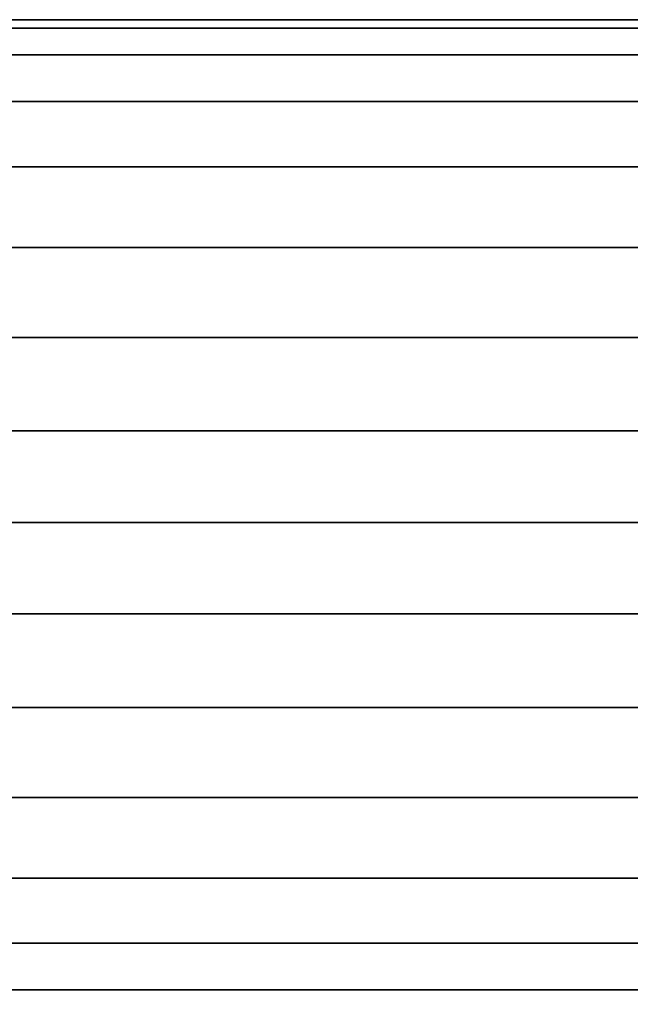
# Model space of a CAD drawing. Header units: millimetres. Extents: x -735 to 735, y -989 to 989.
# Tile 19 of 256: x -355 to -325, y -23 to 24. Entities that reach past the tile are written whole.
import ezdxf

# ---------------------------------------------------------------- set-up
doc = ezdxf.new("R2010")
doc.units = ezdxf.units.MM
doc.layers.add('kostra', color=7, linetype='Continuous')

msp = doc.modelspace()

# ---------------------------------------------------------------- meshes
at = {"layer": 'kostra'}
mesh = msp.add_polyface(dxfattribs=at)
corners = [(462.439, 4.395, 1931.253), (462.439, 8.89, 1932.546), (462.439, 13.215, 1934.786), (462.439, 17.077, 1937.923), (462.439, 20.213, 1941.785), (462.439, 22.455, 1946.11), (462.439, 23.747, 1950.606), (462.439, 24.15, 1955), (462.439, 23.747, 1959.394), (462.439, 22.455, 1963.89), (462.439, 20.213, 1968.215), (462.439, 17.077, 1972.077), (462.439, 13.215, 1975.214), (462.439, 8.89, 1977.454), (462.439, 4.395, 1978.747), (462.439, 0, 1979.15), (462.439, -4.395, 1978.747), (462.439, -8.89, 1977.454), (462.439, -13.215, 1975.214), (462.439, -17.077, 1972.077), (462.439, -20.213, 1968.215), (462.439, -22.455, 1963.89), (462.439, -23.747, 1959.394), (462.439, -24.15, 1955), (462.439, -23.747, 1950.606), (462.439, -22.455, 1946.11), (462.439, -20.213, 1941.785), (462.439, -17.077, 1937.923), (462.439, -13.215, 1934.786), (462.439, -8.89, 1932.546), (462.439, -4.395, 1931.253), (462.439, 0, 1930.85), (-462.439, 4.395, 1931.253), (-462.439, 8.89, 1932.546), (-462.439, 13.215, 1934.786), (-462.439, 17.077, 1937.923), (-462.439, 20.213, 1941.785), (-462.439, 22.455, 1946.11), (-462.439, 23.747, 1950.606), (-462.439, 24.15, 1955), (-462.439, 23.747, 1959.394), (-462.439, 22.455, 1963.89), (-462.439, 20.213, 1968.215), (-462.439, 17.077, 1972.077), (-462.439, 13.215, 1975.214), (-462.439, 8.89, 1977.454), (-462.439, 4.395, 1978.747), (-462.439, 0, 1979.15), (-462.439, -4.395, 1978.747), (-462.439, -8.89, 1977.454), (-462.439, -13.215, 1975.214), (-462.439, -17.077, 1972.077), (-462.439, -20.213, 1968.215), (-462.439, -22.455, 1963.89), (-462.439, -23.747, 1959.394), (-462.439, -24.15, 1955), (-462.439, -23.747, 1950.606), (-462.439, -22.455, 1946.11), (-462.439, -20.213, 1941.785), (-462.439, -17.077, 1937.923), (-462.439, -13.215, 1934.786), (-462.439, -8.89, 1932.546), (-462.439, -4.395, 1931.253), (-462.439, 0, 1930.85)]
mesh.append_faces([[corners[k] for k in face] for face in [(32, 0, 31, 63), (33, 1, 0, 32), (34, 2, 1, 33), (35, 3, 2, 34), (36, 4, 3, 35), (37, 5, 4, 36), (38, 6, 5, 37), (39, 7, 6, 38), (40, 8, 7, 39), (41, 9, 8, 40), (42, 10, 9, 41), (43, 11, 10, 42), (44, 12, 11, 43), (45, 13, 12, 44), (46, 14, 13, 45), (47, 15, 14, 46), (48, 16, 15, 47), (49, 17, 16, 48), (50, 18, 17, 49), (51, 19, 18, 50), (52, 20, 19, 51), (53, 21, 20, 52), (54, 22, 21, 53), (55, 23, 22, 54), (56, 24, 23, 55), (57, 25, 24, 56), (58, 26, 25, 57), (59, 27, 26, 58), (60, 28, 27, 59), (61, 29, 28, 60), (62, 30, 29, 61), (63, 31, 30, 62)]])

doc.saveas('drawing.dxf')
